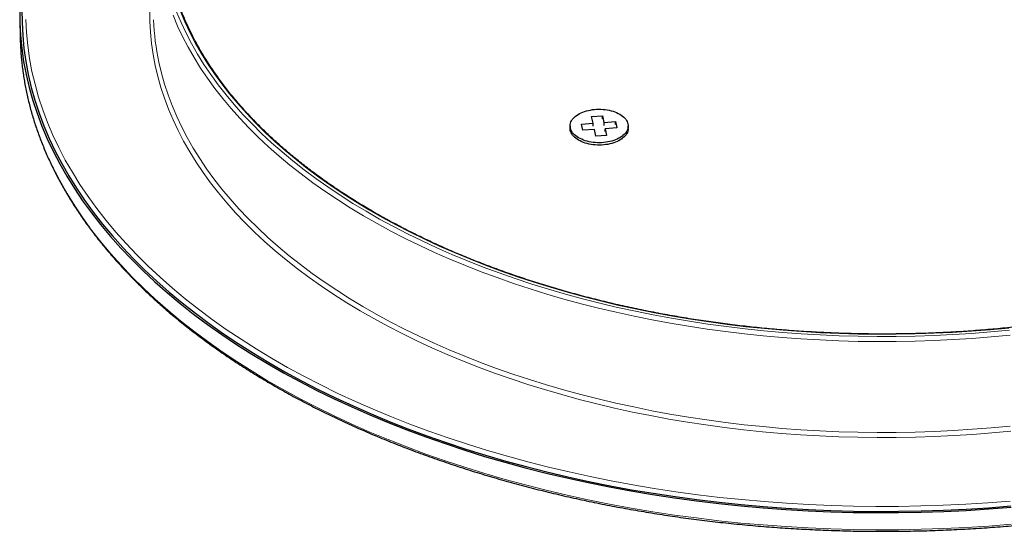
# Model space of a CAD drawing. Header units: millimetres. Extents: x 8 to 2401, y 12 to 2404.
# Tile 18 of 33: x 1881 to 2016, y 861 to 932. Entities that reach past the tile are written whole.
import ezdxf

# ---------------------------------------------------------------- set-up
doc = ezdxf.new("R2010")
doc.units = ezdxf.units.MM

msp = doc.modelspace()

# ---------------------------------------------------------------- linework, layer by layer
at = {"color": 7, "linetype": 'Continuous', "lineweight": 30}
for p, q in [((1880.59, 931.79), (1880.65, 929.4)), ((1958.04, 917.45), (1959.63, 917.56)), ((1959.43, 918.47), (1960.92, 918.58)), ((1959.63, 917.56), (1959.43, 918.47)), ((1959.63, 917.15), (1959.63, 917.56)), ((1960.92, 918.58), (1961.12, 917.66)), ((1960.92, 918.17), (1960.92, 918.58)), ((1961.12, 917.66), (1962.71, 917.78)), ((1961.12, 917.66), (1961.12, 917.26)), ((1962.71, 917.78), (1962.89, 916.92)), ((1962.71, 917.37), (1962.71, 917.78)), ((1956.46, 917.18), (1956.46, 916.85)), ((1958.22, 916.59), (1958.04, 917.45)), ((1959.81, 916.7), (1958.22, 916.59)), ((1960.01, 915.78), (1959.81, 916.7)), ((1962.89, 916.92), (1961.3, 916.8)), ((1961.3, 916.8), (1961.5, 915.89)), ((1961.3, 916.4), (1961.3, 916.8)), ((1964.46, 916.85), (1964.46, 917.18)), ((1957.24, 915.48), (1957.31, 915.43)), ((1961.5, 915.89), (1960.01, 915.78)), ((1963.62, 915.43), (1963.68, 915.48))]:
    msp.add_line(p, q, dxfattribs=at)
at = {"color": 7, "linetype": 'Continuous', "lineweight": 30, "flags": 128}
for points in [[(1880.59, 933.23), (1880.6, 931.43), (1880.7, 929.63), (1880.88, 927.84), (1881.13, 926.04), (1881.47, 924.25)], [(1880.89, 933.23), (1880.91, 931.43), (1881, 929.64), (1881.18, 927.85), (1881.44, 926.06), (1881.77, 924.28), (1882.19, 922.5), (1882.69, 920.73), (1883.27, 918.96), (1883.93, 917.21), (1884.67, 915.47), (1885.49, 913.73), (1886.39, 912.02), (1887.36, 910.31), (1888.41, 908.62), (1889.54, 906.95), (1890.74, 905.3), (1892.02, 903.66), (1893.37, 902.04), (1894.8, 900.45), (1896.29, 898.87), (1897.86, 897.32), (1899.49, 895.8), (1901.2, 894.3), (1902.97, 892.82), (1904.81, 891.38), (1906.71, 889.96), (1908.68, 888.57), (1910.71, 887.21), (1912.8, 885.88), (1914.95, 884.58), (1917.16, 883.32), (1919.42, 882.09), (1921.74, 880.9), (1924.12, 879.74), (1926.54, 878.61), (1929.02, 877.53), (1931.54, 876.48), (1934.11, 875.47), (1936.72, 874.5), (1939.38, 873.57), (1942.08, 872.68), (1944.82, 871.83), (1947.6, 871.02), (1950.41, 870.26), (1953.25, 869.53), (1956.13, 868.85), (1959.04, 868.22), (1961.97, 867.63), (1964.94, 867.08), (1967.92, 866.58), (1970.93, 866.12), (1973.95, 865.71), (1977, 865.35), (1980.06, 865.03), (1983.13, 864.75), (1986.21, 864.53), (1989.31, 864.35), (1992.41, 864.21), (1995.51, 864.13), (1998.62, 864.09), (2001.73, 864.1), (2004.83, 864.15), (2007.94, 864.26), (2011.04, 864.4), (2014.13, 864.6), (2017.21, 864.84)], [(1880.65, 929.4), (1880.65, 929.04), (1880.74, 927.37)], [(1881.47, 924.25), (1881.9, 922.47), (1882.4, 920.7), (1882.98, 918.93), (1883.64, 917.17), (1884.38, 915.42), (1885.2, 913.69), (1886.1, 911.96), (1887.08, 910.26), (1888.13, 908.56), (1889.26, 906.89), (1890.47, 905.23), (1891.75, 903.59), (1893.1, 901.97), (1894.53, 900.37), (1896.03, 898.79), (1897.6, 897.23), (1899.24, 895.7), (1900.95, 894.2), (1902.73, 892.72), (1904.57, 891.27), (1906.48, 889.85), (1908.45, 888.46), (1910.48, 887.09), (1912.58, 885.76), (1914.74, 884.46), (1916.95, 883.19), (1919.22, 881.96), (1921.55, 880.76), (1923.92, 879.6), (1926.36, 878.48), (1928.84, 877.39), (1931.37, 876.34), (1933.94, 875.32), (1936.56, 874.35), (1939.23, 873.42), (1941.94, 872.53), (1944.68, 871.67), (1947.46, 870.86), (1950.28, 870.1), (1953.14, 869.37), (1956.02, 868.69), (1958.94, 868.05), (1961.88, 867.46), (1964.85, 866.91), (1967.84, 866.41), (1970.85, 865.95), (1973.89, 865.54), (1976.94, 865.17), (1980.01, 864.85), (1983.09, 864.58), (1986.18, 864.35), (1989.28, 864.17), (1992.39, 864.04), (1995.5, 863.95), (1998.62, 863.92), (2001.73, 863.92), (2004.85, 863.98), (2007.96, 864.08), (2011.07, 864.23), (2014.16, 864.43), (2017.25, 864.67)], [(1956.49, 916.9), (1956.47, 917.07), (1956.47, 917.24), (1956.48, 917.4), (1956.52, 917.57), (1956.58, 917.74), (1956.66, 917.9), (1956.76, 918.06), (1956.88, 918.21), (1957.02, 918.36), (1957.18, 918.5), (1957.36, 918.64), (1957.55, 918.76), (1957.76, 918.88), (1957.98, 918.99), (1958.21, 919.09), (1958.46, 919.18), (1958.72, 919.26), (1958.99, 919.33), (1959.26, 919.38), (1959.54, 919.43), (1959.83, 919.46), (1960.12, 919.48), (1960.41, 919.49), (1960.71, 919.49), (1961, 919.47), (1961.28, 919.44), (1961.57, 919.4), (1961.85, 919.35), (1962.12, 919.28), (1962.38, 919.21), (1962.63, 919.12), (1962.87, 919.03), (1963.1, 918.92), (1963.31, 918.8), (1963.51, 918.68), (1963.69, 918.55), (1963.85, 918.41), (1964, 918.26), (1964.13, 918.11), (1964.23, 917.95), (1964.32, 917.79), (1964.39, 917.63), (1964.43, 917.46), (1964.46, 917.29), (1964.46, 917.13), (1964.45, 916.96), (1964.41, 916.79), (1964.35, 916.63), (1964.27, 916.46), (1964.17, 916.31), (1964.04, 916.15), (1963.9, 916), (1963.75, 915.86), (1963.57, 915.73), (1963.38, 915.6), (1963.17, 915.48), (1962.95, 915.37), (1962.71, 915.27), (1962.47, 915.18), (1962.21, 915.1), (1961.94, 915.03), (1961.67, 914.98), (1961.38, 914.93), (1961.1, 914.9), (1960.81, 914.88), (1960.52, 914.87), (1960.22, 914.88), (1959.93, 914.89), (1959.64, 914.92), (1959.36, 914.96), (1959.08, 915.01), (1958.81, 915.08), (1958.55, 915.15), (1958.3, 915.24), (1958.06, 915.34), (1957.83, 915.44), (1957.62, 915.56), (1957.42, 915.68), (1957.24, 915.81), (1957.08, 915.95), (1956.93, 916.1), (1956.8, 916.25), (1956.7, 916.41), (1956.61, 916.57), (1956.54, 916.73), (1956.49, 916.9)], [(1956.49, 916.57), (1956.47, 916.74), (1956.46, 916.85)], [(1964.46, 916.85), (1964.46, 916.8), (1964.45, 916.63), (1964.41, 916.46), (1964.35, 916.3), (1964.27, 916.14), (1964.17, 915.98), (1964.04, 915.82), (1963.9, 915.68), (1963.75, 915.53), (1963.57, 915.4), (1963.38, 915.27), (1963.17, 915.15), (1962.95, 915.04), (1962.71, 914.94), (1962.47, 914.86), (1962.21, 914.78), (1961.94, 914.71), (1961.67, 914.65), (1961.38, 914.61), (1961.1, 914.57), (1960.81, 914.55), (1960.52, 914.55), (1960.22, 914.55), (1959.93, 914.57), (1959.64, 914.59), (1959.36, 914.63), (1959.08, 914.69), (1958.81, 914.75), (1958.55, 914.83), (1958.3, 914.91), (1958.06, 915.01), (1957.83, 915.12), (1957.62, 915.23), (1957.42, 915.35), (1957.24, 915.49), (1957.08, 915.63), (1956.93, 915.77), (1956.8, 915.92), (1956.7, 916.08), (1956.61, 916.24), (1956.54, 916.41), (1956.49, 916.57)]]:
    msp.add_lwpolyline(points, dxfattribs=at)
at = {"color": 252, "linetype": 'Continuous', "lineweight": 0, "flags": 128}
for points in [[(2017.21, 875.15), (2014.6, 874.91), (2011.98, 874.7), (2009.34, 874.53), (2006.71, 874.41), (2004.06, 874.32), (2001.42, 874.27), (1998.77, 874.27), (1996.12, 874.3), (1993.48, 874.37), (1990.84, 874.49), (1988.2, 874.64), (1985.58, 874.83), (1982.96, 875.06), (1980.36, 875.34), (1977.76, 875.65), (1975.19, 876), (1972.63, 876.39), (1970.08, 876.81), (1967.56, 877.28), (1965.06, 877.78), (1962.59, 878.32), (1960.14, 878.9), (1957.71, 879.52), (1955.32, 880.17), (1952.95, 880.86), (1950.62, 881.58), (1948.32, 882.34), (1946.06, 883.13), (1943.83, 883.96), (1941.64, 884.82), (1939.5, 885.71), (1937.39, 886.64), (1935.32, 887.59), (1933.3, 888.58), (1931.33, 889.6), (1929.4, 890.64), (1927.52, 891.72), (1925.69, 892.82), (1923.91, 893.95), (1922.18, 895.11), (1920.5, 896.3), (1918.88, 897.5), (1917.32, 898.74), (1915.81, 899.99), (1914.35, 901.27), (1912.96, 902.57), (1911.63, 903.89), (1910.35, 905.23), (1909.14, 906.59), (1907.99, 907.96), (1906.9, 909.36), (1905.88, 910.77), (1904.92, 912.19), (1904.02, 913.63), (1903.19, 915.08), (1902.43, 916.55), (1901.73, 918.02), (1901.1, 919.5), (1900.54, 921), (1900.05, 922.5), (1899.62, 924.01), (1899.26, 925.52), (1898.98, 927.04), (1898.76, 928.56), (1898.61, 930.09), (1898.52, 931.62), (1898.51, 933.15)], [(2017.1, 888.36), (2014.5, 888.12), (2011.9, 887.91), (2009.28, 887.75), (2006.66, 887.62), (2004.04, 887.53), (2001.41, 887.49), (1998.78, 887.48), (1996.15, 887.51), (1993.52, 887.59), (1990.89, 887.7), (1988.28, 887.85), (1985.67, 888.04), (1983.07, 888.27), (1980.48, 888.54), (1977.9, 888.85), (1975.34, 889.2), (1972.8, 889.59), (1970.27, 890.01), (1967.77, 890.47), (1965.28, 890.97), (1962.82, 891.51), (1960.39, 892.09), (1957.98, 892.7), (1955.6, 893.34), (1953.25, 894.03), (1950.94, 894.75), (1948.65, 895.5), (1946.4, 896.29), (1944.19, 897.11), (1942.02, 897.96), (1939.88, 898.85), (1937.79, 899.77), (1935.73, 900.72), (1933.73, 901.7), (1931.76, 902.71), (1929.85, 903.75), (1927.98, 904.82), (1926.16, 905.92), (1924.39, 907.04), (1922.67, 908.19), (1921.01, 909.37), (1919.4, 910.57), (1917.84, 911.79), (1916.34, 913.04), (1914.9, 914.31), (1913.51, 915.6), (1912.19, 916.91), (1910.92, 918.24), (1909.72, 919.59), (1908.58, 920.96), (1907.49, 922.35), (1906.48, 923.75), (1905.52, 925.16), (1904.63, 926.59), (1903.81, 928.03), (1903.05, 929.49), (1902.36, 930.95), (1901.73, 932.43)], [(1902.22, 932.9), (1902.84, 931.43), (1903.53, 929.97), (1904.29, 928.53), (1905.11, 927.09), (1905.99, 925.67), (1906.94, 924.26), (1907.95, 922.87), (1909.03, 921.49), (1910.17, 920.13), (1911.36, 918.78), (1912.62, 917.46), (1913.94, 916.16), (1915.32, 914.87), (1916.76, 913.61), (1918.25, 912.37), (1919.8, 911.15), (1921.4, 909.95), (1923.06, 908.78), (1924.76, 907.64), (1926.52, 906.52), (1928.34, 905.43), (1930.19, 904.36), (1932.1, 903.33), (1934.05, 902.32), (1936.05, 901.35), (1938.09, 900.4), (1940.18, 899.49), (1942.3, 898.6), (1944.47, 897.75), (1946.67, 896.94), (1948.91, 896.15), (1951.18, 895.4), (1953.48, 894.69), (1955.82, 894.01), (1958.19, 893.36), (1960.58, 892.76), (1963.01, 892.18), (1965.46, 891.65), (1967.93, 891.15), (1970.42, 890.69), (1972.93, 890.27), (1975.46, 889.88), (1978.01, 889.54), (1980.57, 889.23), (1983.15, 888.96), (1985.74, 888.73), (1988.33, 888.54), (1990.94, 888.39), (1993.55, 888.28), (1996.16, 888.21), (1998.78, 888.17), (2001.4, 888.18), (2004.01, 888.23), (2006.63, 888.31), (2009.23, 888.44), (2011.84, 888.6), (2014.43, 888.81), (2017.01, 889.05)], [(2016.92, 889.35), (2014.35, 889.11), (2011.77, 888.91), (2009.18, 888.74), (2006.59, 888.62), (2003.99, 888.53), (2001.39, 888.49), (1998.78, 888.48), (1996.18, 888.51), (1993.58, 888.58), (1990.98, 888.7), (1988.39, 888.85), (1985.81, 889.04), (1983.24, 889.26), (1980.68, 889.53), (1978.13, 889.84), (1975.59, 890.18), (1973.07, 890.56), (1970.58, 890.98), (1968.1, 891.44), (1965.64, 891.94), (1963.2, 892.47), (1960.79, 893.04), (1958.41, 893.64), (1956.05, 894.29), (1953.73, 894.96), (1951.44, 895.67), (1949.18, 896.42), (1946.95, 897.2), (1944.76, 898.01), (1942.61, 898.86), (1940.49, 899.73), (1938.42, 900.64), (1936.39, 901.58), (1934.4, 902.56), (1932.46, 903.56), (1930.56, 904.59), (1928.71, 905.64), (1926.91, 906.73), (1925.16, 907.84), (1923.46, 908.98), (1921.82, 910.14), (1920.22, 911.33), (1918.68, 912.54), (1917.2, 913.78), (1915.77, 915.04), (1914.4, 916.31), (1913.09, 917.61), (1911.84, 918.93), (1910.64, 920.27), (1909.51, 921.62), (1908.44, 922.99), (1907.43, 924.38), (1906.49, 925.78), (1905.61, 927.19), (1904.79, 928.62), (1904.04, 930.06), (1903.36, 931.51), (1902.74, 932.97)], [(1881.42, 931.83), (1881.51, 930.04), (1881.69, 928.26), (1881.95, 926.48), (1882.28, 924.7), (1882.7, 922.93), (1883.2, 921.17), (1883.78, 919.41), (1884.44, 917.66), (1885.17, 915.93), (1885.99, 914.2), (1886.88, 912.49), (1887.85, 910.8), (1888.9, 909.12), (1890.02, 907.45), (1891.21, 905.8), (1892.49, 904.17), (1893.83, 902.56), (1895.25, 900.98), (1896.74, 899.41), (1898.3, 897.87), (1899.93, 896.35), (1901.63, 894.85), (1903.39, 893.38), (1905.22, 891.94), (1907.12, 890.53), (1909.07, 889.15), (1911.1, 887.79), (1913.18, 886.47), (1915.32, 885.18), (1917.52, 883.92), (1919.77, 882.7), (1922.08, 881.51), (1924.44, 880.35), (1926.86, 879.24), (1929.32, 878.15), (1931.83, 877.11), (1934.39, 876.11), (1937, 875.14), (1939.64, 874.21), (1942.33, 873.33), (1945.06, 872.48), (1947.82, 871.68), (1950.62, 870.91), (1953.46, 870.19), (1956.32, 869.52), (1959.21, 868.89), (1962.14, 868.3), (1965.09, 867.75), (1968.06, 867.25), (1971.05, 866.8), (1974.06, 866.39), (1977.09, 866.02), (1980.14, 865.71), (1983.2, 865.44), (1986.27, 865.21), (1989.35, 865.03), (1992.44, 864.9), (1995.53, 864.81), (1998.62, 864.78), (2001.72, 864.78), (2004.81, 864.84), (2007.9, 864.94), (2010.99, 865.09), (2014.06, 865.28), (2017.13, 865.52)], [(1880.74, 927.37), (1880.75, 927.24), (1880.93, 925.45), (1881.19, 923.66), (1881.53, 921.87), (1881.95, 920.09), (1882.45, 918.31), (1883.03, 916.54), (1883.69, 914.79), (1884.43, 913.04), (1885.25, 911.3), (1886.15, 909.58), (1887.13, 907.87), (1888.18, 906.18), (1889.31, 904.51), (1890.51, 902.85), (1891.79, 901.21), (1893.15, 899.59), (1894.57, 897.99), (1896.07, 896.41), (1897.64, 894.86), (1899.28, 893.33), (1900.99, 891.83), (1902.77, 890.35), (1904.61, 888.9), (1906.52, 887.48), (1908.49, 886.08), (1910.52, 884.72), (1912.62, 883.39), (1914.77, 882.09), (1916.98, 880.83), (1919.25, 879.59), (1921.58, 878.4), (1923.96, 877.23), (1926.39, 876.11), (1928.87, 875.02), (1931.4, 873.97), (1933.97, 872.96), (1936.59, 871.99), (1939.25, 871.05), (1941.96, 870.16), (1944.7, 869.31), (1947.49, 868.5), (1950.3, 867.73), (1953.16, 867.01), (1956.04, 866.33), (1958.95, 865.69), (1961.89, 865.1), (1964.86, 864.55), (1967.85, 864.05), (1970.87, 863.59), (1973.9, 863.18), (1976.95, 862.81), (1980.01, 862.49), (1983.09, 862.22), (1986.18, 861.99), (1989.28, 861.81), (1992.39, 861.68), (1995.5, 861.59), (1998.62, 861.56), (2001.73, 861.56), (2004.85, 861.62), (2007.96, 861.72), (2011.06, 861.87), (2014.16, 862.07), (2017.24, 862.31)], [(1899.77, 925.96), (1900.13, 924.46), (1900.55, 922.96), (1901.04, 921.46), (1901.6, 919.98), (1902.23, 918.5), (1902.92, 917.03), (1903.68, 915.58), (1904.51, 914.13), (1905.4, 912.7), (1906.35, 911.28), (1907.37, 909.88), (1908.46, 908.49), (1909.6, 907.13), (1910.81, 905.77), (1912.07, 904.44), (1913.4, 903.13), (1914.79, 901.83), (1916.23, 900.56), (1917.73, 899.31), (1919.29, 898.09), (1920.9, 896.88), (1922.57, 895.71), (1924.29, 894.56), (1926.06, 893.43), (1927.88, 892.33), (1929.75, 891.26), (1931.67, 890.22), (1933.64, 889.21), (1935.65, 888.23), (1937.7, 887.27), (1939.8, 886.35), (1941.94, 885.47), (1944.12, 884.61), (1946.33, 883.79), (1948.58, 883), (1950.87, 882.24), (1953.19, 881.52), (1955.54, 880.84), (1957.93, 880.19), (1960.34, 879.58), (1962.78, 879), (1965.24, 878.47), (1967.73, 877.96), (1970.23, 877.5), (1972.76, 877.08), (1975.31, 876.69), (1977.87, 876.34), (1980.45, 876.03), (1983.05, 875.76), (1985.65, 875.53), (1988.26, 875.34), (1990.88, 875.19), (1993.51, 875.07), (1996.14, 875), (1998.77, 874.97), (2001.41, 874.97), (2004.04, 875.02), (2006.67, 875.11), (2009.3, 875.23), (2011.91, 875.4), (2014.52, 875.6), (2017.12, 875.85)]]:
    msp.add_lwpolyline(points, dxfattribs=at)
at = {"color": 252, "linetype": 'Continuous', "lineweight": 0}
msp.add_arc((1933.11, 933.09), 34.09, 182.133, 192.0632, dxfattribs=at)
at = {"color": 7, "linetype": 'Continuous', "lineweight": 30}
for points, knots in [([(2098.61, 941.45), (2098.6, 941.37), (2098.56, 941.03), (2098.46, 940.42), (2098.33, 939.64), (2098.17, 938.85), (2098, 938.06), (2097.8, 937.28), (2097.59, 936.5), (2097.36, 935.72), (2097.11, 934.94), (2096.84, 934.16), (2096.55, 933.39), (2096.25, 932.62), (2095.92, 931.85), (2095.58, 931.08), (2095.22, 930.32), (2094.84, 929.56), (2094.44, 928.8), (2094.03, 928.05), (2093.59, 927.29), (2093.14, 926.55), (2092.67, 925.8), (2092.18, 925.06), (2091.68, 924.33), (2091.16, 923.59), (2090.62, 922.87), (2090.06, 922.14), (2089.48, 921.42), (2088.89, 920.71), (2088.28, 920), (2087.66, 919.3), (2087.01, 918.6), (2086.35, 917.9), (2085.68, 917.21), (2084.98, 916.53), (2084.27, 915.85), (2083.55, 915.18), (2082.81, 914.51), (2082.05, 913.85), (2081.28, 913.2), (2080.49, 912.55), (2079.68, 911.91), (2078.86, 911.27), (2078.03, 910.64), (2077.18, 910.02), (2076.31, 909.41), (2075.43, 908.8), (2074.54, 908.2), (2073.63, 907.6), (2072.71, 907.02), (2071.77, 906.44), (2070.82, 905.87), (2069.86, 905.3), (2068.88, 904.74), (2067.89, 904.2), (2066.89, 903.65), (2065.87, 903.12), (2064.84, 902.6), (2063.8, 902.08), (2062.74, 901.57), (2061.68, 901.07), (2060.6, 900.58), (2059.51, 900.1), (2058.41, 899.63), (2057.29, 899.16), (2056.17, 898.71), (2055.04, 898.26), (2053.89, 897.82), (2052.74, 897.39), (2051.57, 896.97), (2050.39, 896.56), (2049.21, 896.16), (2048.01, 895.77), (2046.81, 895.39), (2045.59, 895.02), (2044.37, 894.66), (2043.14, 894.31), (2041.9, 893.96), (2040.65, 893.63), (2039.4, 893.31), (2038.14, 893), (2036.87, 892.69), (2035.59, 892.4), (2034.3, 892.12), (2033.01, 891.85), (2031.72, 891.59), (2030.41, 891.33), (2029.1, 891.09), (2027.79, 890.86), (2026.47, 890.64), (2025.14, 890.44), (2023.81, 890.24), (2022.48, 890.05), (2021.14, 889.87), (2019.79, 889.71), (2018.45, 889.55), (2017.1, 889.41), (2015.74, 889.27), (2014.38, 889.15), (2013.02, 889.04), (2011.66, 888.93), (2010.29, 888.84), (2008.93, 888.76), (2007.56, 888.7), (2006.19, 888.64), (2004.82, 888.59), (2003.44, 888.56), (2002.07, 888.53), (2000.7, 888.52), (1999.32, 888.51), (1997.95, 888.52), (1996.57, 888.54), (1995.2, 888.57), (1993.83, 888.61), (1992.46, 888.66), (1991.09, 888.73), (1989.72, 888.8), (1988.35, 888.88), (1986.99, 888.98), (1985.63, 889.09), (1984.27, 889.2), (1982.91, 889.33), (1981.56, 889.47), (1980.21, 889.62), (1978.86, 889.78), (1977.52, 889.95), (1976.18, 890.13), (1974.85, 890.33), (1973.52, 890.53), (1972.2, 890.74), (1970.88, 890.97), (1969.57, 891.2), (1968.26, 891.45), (1966.96, 891.7), (1965.67, 891.97), (1964.38, 892.25), (1963.1, 892.53), (1961.82, 892.83), (1960.56, 893.14), (1959.3, 893.46), (1958.04, 893.78), (1956.8, 894.12), (1955.57, 894.47), (1954.34, 894.82), (1953.12, 895.19), (1951.91, 895.57), (1950.71, 895.95), (1949.52, 896.35), (1948.34, 896.75), (1947.17, 897.17), (1946.01, 897.59), (1944.86, 898.02), (1943.71, 898.46), (1942.59, 898.92), (1941.47, 899.38), (1940.36, 899.84), (1939.26, 900.32), (1938.18, 900.81), (1937.1, 901.3), (1936.04, 901.81), (1935, 902.32), (1933.96, 902.84), (1932.94, 903.37), (1931.92, 903.9), (1930.93, 904.45), (1929.94, 905), (1928.97, 905.56), (1928.01, 906.13), (1927.07, 906.7), (1926.14, 907.29), (1925.22, 907.88), (1924.32, 908.47), (1923.43, 909.08), (1922.56, 909.69), (1921.7, 910.31), (1920.86, 910.93), (1920.03, 911.56), (1919.22, 912.2), (1918.42, 912.85), (1917.64, 913.5), (1916.87, 914.16), (1916.12, 914.82), (1915.39, 915.49), (1914.67, 916.16), (1913.97, 916.84), (1913.28, 917.53), (1912.62, 918.22), (1911.96, 918.92), (1911.33, 919.62), (1910.71, 920.33), (1910.11, 921.04), (1909.52, 921.75), (1908.96, 922.47), (1908.41, 923.2), (1907.88, 923.93), (1907.36, 924.66), (1906.86, 925.4), (1906.39, 926.14), (1905.92, 926.89), (1905.48, 927.64), (1905.05, 928.39), (1904.65, 929.15), (1904.26, 929.9), (1903.89, 930.67), (1903.54, 931.43), (1903.2, 932.2), (1902.89, 932.97), (1902.59, 933.74), (1902.31, 934.52), (1902.05, 935.29), (1901.81, 936.07), (1901.59, 936.85), (1901.38, 937.64), (1901.2, 938.42), (1901.03, 939.21), (1900.88, 939.99), (1900.76, 940.78), (1900.68, 941.34), (1900.64, 941.64), (1900.64, 941.68)], [0, 0, 0, 0, 0.0013826, 0.006011, 0.0106392, 0.0152672, 0.019895, 0.0245224, 0.0291496, 0.0337764, 0.0384029, 0.043029, 0.0476547, 0.0522801, 0.0569051, 0.0615298, 0.066154, 0.0707779, 0.0754014, 0.0800246, 0.0846474, 0.0892699, 0.0938921, 0.0985139, 0.1031355, 0.1077568, 0.1123778, 0.1169985, 0.121619, 0.1262394, 0.1308594, 0.1354794, 0.1400991, 0.1447187, 0.1493381, 0.1539574, 0.1585766, 0.1631956, 0.1678146, 0.1724335, 0.1770523, 0.181671, 0.1862897, 0.1909084, 0.195527, 0.2001455, 0.2047641, 0.2093826, 0.2140011, 0.2186196, 0.2232381, 0.2278566, 0.2324751, 0.2370937, 0.2417122, 0.2463307, 0.2509493, 0.2555679, 0.2601865, 0.2648052, 0.2694238, 0.2740425, 0.2786612, 0.28328, 0.2878988, 0.2925176, 0.2971364, 0.3017553, 0.3063742, 0.3109932, 0.3156122, 0.3202312, 0.3248503, 0.3294693, 0.3340885, 0.3387076, 0.3433268, 0.347946, 0.3525653, 0.3571845, 0.3618038, 0.3664232, 0.3710425, 0.3756619, 0.3802814, 0.3849008, 0.3895203, 0.3941398, 0.3987593, 0.4033788, 0.4079984, 0.412618, 0.4172376, 0.4218572, 0.4264768, 0.4310965, 0.4357161, 0.4403358, 0.4449555, 0.4495752, 0.454195, 0.4588147, 0.4634344, 0.4680542, 0.4726739, 0.4772937, 0.4819135, 0.4865332, 0.491153, 0.4957728, 0.5003926, 0.5050124, 0.5096321, 0.5142519, 0.5188717, 0.5234915, 0.5281112, 0.532731, 0.5373507, 0.5419705, 0.5465902, 0.5512099, 0.5558297, 0.5604494, 0.565069, 0.5696887, 0.5743084, 0.578928, 0.5835476, 0.5881672, 0.5927868, 0.5974064, 0.6020259, 0.6066454, 0.6112649, 0.6158844, 0.6205039, 0.6251233, 0.6297427, 0.634362, 0.6389814, 0.6436007, 0.64822, 0.6528392, 0.6574584, 0.6620776, 0.6666968, 0.6713159, 0.675935, 0.680554, 0.685173, 0.689792, 0.694411, 0.6990299, 0.7036487, 0.7082676, 0.7128864, 0.7175051, 0.7221239, 0.7267426, 0.7313612, 0.7359799, 0.7405985, 0.745217, 0.7498356, 0.7544541, 0.7590726, 0.763691, 0.7683095, 0.7729279, 0.7775464, 0.7821648, 0.7867832, 0.7914016, 0.79602, 0.8006384, 0.8052568, 0.8098753, 0.8144937, 0.8191123, 0.8237308, 0.8283494, 0.8329681, 0.8375868, 0.8422056, 0.8468245, 0.8514435, 0.8560626, 0.8606818, 0.8653012, 0.8699207, 0.8745404, 0.8791603, 0.8837803, 0.8884006, 0.8930211, 0.8976419, 0.9022629, 0.9068842, 0.9115057, 0.9161276, 0.9207498, 0.9253723, 0.9299952, 0.9346184, 0.939242, 0.9438659, 0.9484903, 0.953115, 0.95774, 0.9623655, 0.9669913, 0.9716175, 0.9762441, 0.980871, 0.9854982, 0.9901257, 0.9947536, 0.9993816, 1, 1, 1, 1]), ([(1880.74, 927.35), (1880.76, 927.18), (1880.79, 926.72), (1880.86, 925.97), (1880.97, 925.1), (1881.09, 924.23), (1881.23, 923.36), (1881.39, 922.49), (1881.57, 921.63), (1881.77, 920.76), (1881.98, 919.9), (1882.22, 919.04), (1882.47, 918.18), (1882.74, 917.32), (1883.04, 916.46), (1883.35, 915.61), (1883.68, 914.76), (1884.02, 913.91), (1884.39, 913.06), (1884.77, 912.22), (1885.18, 911.38), (1885.6, 910.54), (1886.04, 909.71), (1886.5, 908.88), (1886.97, 908.05), (1887.47, 907.22), (1887.98, 906.4), (1888.51, 905.59), (1889.05, 904.77), (1889.62, 903.96), (1890.2, 903.16), (1890.8, 902.36), (1891.42, 901.56), (1892.06, 900.77), (1892.71, 899.99), (1893.38, 899.2), (1894.07, 898.43), (1894.77, 897.66), (1895.49, 896.89), (1896.23, 896.13), (1896.98, 895.37), (1897.75, 894.62), (1898.54, 893.88), (1899.34, 893.14), (1900.16, 892.41), (1901, 891.68), (1901.85, 890.96), (1902.71, 890.25), (1903.6, 889.54), (1904.49, 888.84), (1905.4, 888.15), (1906.33, 887.46), (1907.27, 886.78), (1908.23, 886.11), (1909.2, 885.44), (1910.19, 884.78), (1911.19, 884.13), (1912.2, 883.49), (1913.23, 882.85), (1914.28, 882.22), (1915.33, 881.6), (1916.4, 880.99), (1917.48, 880.38), (1918.58, 879.78), (1919.69, 879.2), (1920.81, 878.61), (1921.95, 878.04), (1923.09, 877.48), (1924.25, 876.92), (1925.42, 876.37), (1926.6, 875.83), (1927.8, 875.3), (1929, 874.78), (1930.22, 874.27), (1931.45, 873.77), (1932.69, 873.27), (1933.94, 872.79), (1935.2, 872.31), (1936.47, 871.84), (1937.75, 871.39), (1939.04, 870.94), (1940.34, 870.5), (1941.65, 870.07), (1942.97, 869.65), (1944.3, 869.24), (1945.64, 868.84), (1946.98, 868.45), (1948.33, 868.07), (1949.7, 867.7), (1951.07, 867.34), (1952.44, 866.99), (1953.83, 866.65), (1955.22, 866.32), (1956.62, 866), (1958.03, 865.69), (1959.44, 865.39), (1960.86, 865.1), (1962.29, 864.82), (1963.72, 864.56), (1965.16, 864.3), (1966.6, 864.05), (1968.05, 863.82), (1969.5, 863.59), (1970.96, 863.37), (1972.42, 863.17), (1973.89, 862.98), (1975.36, 862.79), (1976.83, 862.62), (1978.31, 862.46), (1979.79, 862.31), (1981.28, 862.17), (1982.77, 862.04), (1984.26, 861.92), (1985.75, 861.82), (1987.25, 861.72), (1988.75, 861.64), (1990.24, 861.56), (1991.74, 861.5), (1993.25, 861.45), (1994.75, 861.4), (1996.25, 861.37), (1997.76, 861.35), (1999.26, 861.35), (2000.77, 861.35), (2002.27, 861.36), (2003.78, 861.39), (2005.28, 861.42), (2006.78, 861.47), (2008.28, 861.53), (2009.78, 861.6), (2011.28, 861.68), (2012.78, 861.77), (2014.27, 861.87), (2015.76, 861.98), (2017.25, 862.1), (2018.74, 862.24), (2020.22, 862.38), (2021.7, 862.54), (2023.18, 862.71), (2024.65, 862.88), (2026.12, 863.07), (2027.59, 863.27), (2029.05, 863.48), (2030.5, 863.7), (2031.95, 863.93), (2033.4, 864.17), (2034.84, 864.43), (2036.27, 864.69), (2037.7, 864.96), (2039.13, 865.25), (2040.54, 865.54), (2041.95, 865.84), (2043.36, 866.16), (2044.75, 866.48), (2046.14, 866.82), (2047.52, 867.16), (2048.9, 867.52), (2050.26, 867.88), (2051.62, 868.26), (2052.97, 868.65), (2054.31, 869.04), (2055.64, 869.45), (2056.97, 869.86), (2058.28, 870.28), (2059.59, 870.72), (2060.88, 871.16), (2062.17, 871.61), (2063.44, 872.08), (2064.71, 872.55), (2065.96, 873.03), (2067.21, 873.52), (2068.44, 874.02), (2069.66, 874.53), (2070.88, 875.04), (2072.08, 875.57), (2073.26, 876.1), (2074.44, 876.65), (2075.61, 877.2), (2076.76, 877.76), (2077.9, 878.33), (2079.03, 878.9), (2080.14, 879.49), (2081.25, 880.08), (2082.33, 880.68), (2083.41, 881.29), (2084.47, 881.91), (2085.52, 882.54), (2086.56, 883.17), (2087.58, 883.81), (2088.59, 884.46), (2089.58, 885.11), (2090.56, 885.78), (2091.53, 886.45), (2092.47, 887.12), (2093.41, 887.81), (2094.33, 888.5), (2095.23, 889.19), (2096.12, 889.9), (2097, 890.61), (2097.86, 891.32), (2098.7, 892.05), (2099.53, 892.78), (2100.34, 893.51), (2101.13, 894.25), (2101.91, 895), (2102.67, 895.75), (2103.42, 896.51), (2104.15, 897.27), (2104.86, 898.04), (2105.56, 898.82), (2106.23, 899.6), (2106.9, 900.38), (2107.54, 901.17), (2108.17, 901.96), (2108.78, 902.76), (2109.37, 903.56), (2109.94, 904.37), (2110.5, 905.18), (2111.04, 906), (2111.56, 906.82), (2112.06, 907.64), (2112.55, 908.47), (2113.01, 909.3), (2113.46, 910.13), (2113.89, 910.97), (2114.31, 911.81), (2114.7, 912.65), (2115.07, 913.49), (2115.43, 914.34), (2115.77, 915.19), (2116.09, 916.05), (2116.39, 916.9), (2116.67, 917.76), (2116.94, 918.62), (2117.18, 919.48), (2117.41, 920.34), (2117.61, 921.21), (2117.8, 922.07), (2117.97, 922.94), (2118.12, 923.81), (2118.25, 924.68), (2118.36, 925.55), (2118.46, 926.42), (2118.51, 927.02), (2118.53, 927.34), (2118.53, 927.36)], [0, 0, 0, 0, 0.002417, 0.00654, 0.010663, 0.014786, 0.01891, 0.023034, 0.027158, 0.031283, 0.035408, 0.039534, 0.04366, 0.047787, 0.051914, 0.056042, 0.060171, 0.0643, 0.06843, 0.07256, 0.076691, 0.080823, 0.084955, 0.089088, 0.093222, 0.097356, 0.10149, 0.105625, 0.109761, 0.113897, 0.118034, 0.122171, 0.126308, 0.130446, 0.134585, 0.138723, 0.142862, 0.147002, 0.151141, 0.155281, 0.159421, 0.163561, 0.167702, 0.171843, 0.175984, 0.180125, 0.184266, 0.188407, 0.192548, 0.19669, 0.200831, 0.204973, 0.209115, 0.213256, 0.217398, 0.22154, 0.225682, 0.229823, 0.233965, 0.238107, 0.242249, 0.246391, 0.250532, 0.254674, 0.258816, 0.262957, 0.267099, 0.27124, 0.275382, 0.279523, 0.283664, 0.287806, 0.291947, 0.296088, 0.300229, 0.30437, 0.308512, 0.312652, 0.316793, 0.320934, 0.325075, 0.329216, 0.333356, 0.337497, 0.341638, 0.345778, 0.349919, 0.354059, 0.358199, 0.36234, 0.36648, 0.37062, 0.37476, 0.3789, 0.383041, 0.387181, 0.391321, 0.39546, 0.3996, 0.40374, 0.40788, 0.41202, 0.41616, 0.420299, 0.424439, 0.428579, 0.432718, 0.436858, 0.440998, 0.445137, 0.449277, 0.453416, 0.457556, 0.461695, 0.465835, 0.469974, 0.474114, 0.478253, 0.482392, 0.486532, 0.490671, 0.494811, 0.49895, 0.503089, 0.507229, 0.511368, 0.515508, 0.519647, 0.523787, 0.527926, 0.532065, 0.536205, 0.540344, 0.544484, 0.548623, 0.552763, 0.556902, 0.561042, 0.565182, 0.569321, 0.573461, 0.5776, 0.58174, 0.58588, 0.59002, 0.594159, 0.598299, 0.602439, 0.606579, 0.610719, 0.614859, 0.618999, 0.623139, 0.627279, 0.631419, 0.635559, 0.6397, 0.64384, 0.64798, 0.652121, 0.656261, 0.660402, 0.664542, 0.668683, 0.672824, 0.676964, 0.681105, 0.685246, 0.689387, 0.693528, 0.697669, 0.70181, 0.705951, 0.710093, 0.714234, 0.718375, 0.722517, 0.726658, 0.7308, 0.734941, 0.739083, 0.743225, 0.747366, 0.751508, 0.75565, 0.759792, 0.763934, 0.768075, 0.772217, 0.776359, 0.780501, 0.784643, 0.788785, 0.792927, 0.797069, 0.801211, 0.805353, 0.809495, 0.813636, 0.817778, 0.821919, 0.826061, 0.830202, 0.834343, 0.838484, 0.842625, 0.846766, 0.850906, 0.855046, 0.859186, 0.863326, 0.867465, 0.871604, 0.875743, 0.879881, 0.884019, 0.888157, 0.892294, 0.89643, 0.900567, 0.904702, 0.908837, 0.912972, 0.917106, 0.921239, 0.925372, 0.929504, 0.933636, 0.937767, 0.941897, 0.946027, 0.950156, 0.954284, 0.958412, 0.962539, 0.966666, 0.970792, 0.974918, 0.979043, 0.983167, 0.987291, 0.991415, 0.995539, 0.999662, 1, 1, 1, 1])]:
    msp.add_open_spline(points, degree=3, knots=knots, dxfattribs=at)

doc.saveas('drawing.dxf')
